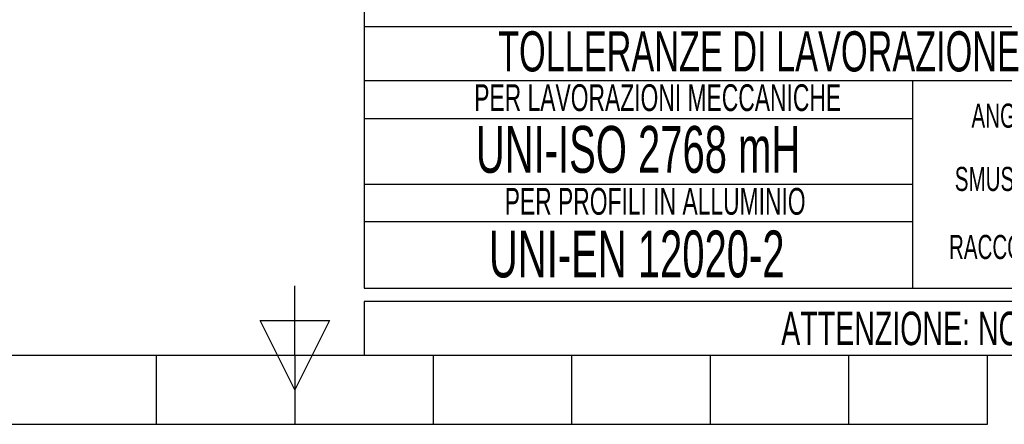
# Model space of a CAD drawing. Header units: millimetres. Extents: x 0 to 420, y 0 to 297.
# Tile 9 of 32: x 189 to 263, y 0 to 30. Entities that reach past the tile are written whole.
import ezdxf
from ezdxf.enums import TextEntityAlignment as Align

# ---------------------------------------------------------------- set-up
doc = ezdxf.new("R2010")
doc.units = ezdxf.units.MM
doc.layers.add('CARTIGLIO', color=140, linetype='Continuous')
doc.styles.add('SLDTEXTSTYLE0', font='TXT', dxfattribs={"width": 0.6382978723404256})

# ---------------------------------------------------------------- blocks, each defined once
blk = doc.blocks.new('SW_NOTE_0_1')
at = {"layer": 'CARTIGLIO', "color": 0, "insert": (85.40558510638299, 3.222669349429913), "char_height": 2.5, "attachment_point": 2, "style": 'SLDTEXTSTYLE0'}
blk.add_mtext("ATTENZIONE: NON INTERPRETARE IL DISEGNO. IN CASO DI QUOTE MANCANTI O POCO CHIARE CONSULTARE L'UFFICIO TECNICO", dxfattribs=at)
blk = doc.blocks.new('SW_NOTE_0_14')
at = {"layer": 'CARTIGLIO', "color": 0, "insert": (6.67819148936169, 2.320321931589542), "char_height": 1.8, "attachment_point": 2, "style": 'SLDTEXTSTYLE0'}
blk.add_mtext("ANGOLO ±10'", dxfattribs=at)
blk = doc.blocks.new('SW_NOTE_0_15')
at = {"layer": 'CARTIGLIO', "color": 0, "insert": (23.93617021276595, 3.867203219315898), "char_height": 3, "attachment_point": 2, "style": 'SLDTEXTSTYLE0'}
blk.add_mtext('TOLLERANZE DI LAVORAZIONE', dxfattribs=at)
blk = doc.blocks.new('SW_NOTE_0_19')
at = {"layer": 'CARTIGLIO', "color": 0, "insert": (7.587765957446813, 2.320321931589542), "char_height": 1.8, "attachment_point": 2, "style": 'SLDTEXTSTYLE0'}
blk.add_mtext('SMUSSO 0.5x45°', dxfattribs=at)
blk = doc.blocks.new('SW_NOTE_0_22')
at = {"layer": 'CARTIGLIO', "color": 0, "insert": (8.569148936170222, 2.320321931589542), "char_height": 1.8, "attachment_point": 2, "style": 'SLDTEXTSTYLE0'}
blk.add_mtext('RACCORDO R 0.5', dxfattribs=at)
blk = doc.blocks.new('SW_NOTE_0_23')
at = {"layer": 'CARTIGLIO', "color": 0, "insert": (18.30319148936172, 2.578135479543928), "char_height": 2, "attachment_point": 2, "style": 'SLDTEXTSTYLE0'}
blk.add_mtext('PER LAVORAZIONI MECCANICHE', dxfattribs=at)
blk = doc.blocks.new('SW_NOTE_0_24')
at = {"layer": 'CARTIGLIO', "color": 0, "insert": (15.68484042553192, 4.511737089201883), "char_height": 3.5, "attachment_point": 2, "style": 'SLDTEXTSTYLE0'}
blk.add_mtext('UNI-ISO 2768 mH', dxfattribs=at)
blk = doc.blocks.new('SW_NOTE_0_25')
at = {"layer": 'CARTIGLIO', "color": 0, "insert": (13.85638297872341, 2.578135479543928), "char_height": 2, "attachment_point": 2, "style": 'SLDTEXTSTYLE0'}
blk.add_mtext('PER PROFILI IN ALLUMINIO', dxfattribs=at)
blk = doc.blocks.new('SW_NOTE_0_26')
at = {"layer": 'CARTIGLIO', "color": 0, "insert": (14.05585106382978, 4.511737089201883), "char_height": 3.5, "attachment_point": 2, "style": 'SLDTEXTSTYLE0'}
blk.add_mtext('UNI-EN 12020-2', dxfattribs=at)
blk = doc.blocks.new('Cartiglio ALUSIC')
at = {"layer": 'CARTIGLIO'}
for p, q in [((113.971100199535, 149.9990413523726), (113.971100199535, 94.99904135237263)), ((113.971100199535, 114.5498549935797), (173.971100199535, 114.5498549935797)), ((113.971100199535, 114.5498549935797), (113.971100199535, 94.99904135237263)), ((173.9571410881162, 110.4900006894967), (113.9571410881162, 110.4900006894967)), ((154.9806365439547, 94.99904135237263), (154.9806365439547, 110.4900006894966)), ((113.971100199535, 107.6716313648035), (154.9806365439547, 107.6716313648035)), ((154.9806365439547, 102.7445210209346), (113.971100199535, 102.7445210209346)), ((113.9850593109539, 99.96496483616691), (154.9945956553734, 99.96496483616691)), ((113.971100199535, 94.99904135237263), (173.971100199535, 94.99904135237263)), ((313.621100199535, 93.99904135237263), (113.971100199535, 93.99904135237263)), ((113.971100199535, 93.99904135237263), (113.971100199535, 89.99904135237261)), ((113.971100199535, 89.99904135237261), (313.621100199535, 89.99904135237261))]:
    blk.add_line(p, q, dxfattribs=at)
at = {"layer": 'CARTIGLIO', "linetype": 'Continuous'}
blk.add_line((113.9695322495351, 89.99904135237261), (313.621100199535, 89.99904135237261), dxfattribs=at)
at = {"layer": 'CARTIGLIO', "color": 140}
for name, p in [('SW_NOTE_0_15', (119.5374520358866, 110.3183836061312)), ('SW_NOTE_0_23', (117.6003680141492, 107.6481432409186)), ('SW_NOTE_0_14', (157.5950277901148, 106.4612057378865)), ('SW_NOTE_0_24', (118.7522918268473, 102.6005131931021)), ('SW_NOTE_0_19', (156.6725276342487, 101.7341689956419)), ('SW_NOTE_0_25', (121.8587729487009, 99.90266357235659)), ('SW_NOTE_0_26', (120.2859705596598, 94.78943414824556)), ('SW_NOTE_0_22', (155.6312777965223, 96.6517264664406)), ('SW_NOTE_0_1', (127.6311861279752, 90.01640253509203))]:
    blk.add_blockref(name, p, dxfattribs=at)
at = {"layer": 'CARTIGLIO', "color": 140, "style": 'SLDTEXTSTYLE0', "width": 0.6382978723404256}
for tag, height, p in [('AUTOATTR1', 3.5, (223.449403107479, 133.7003798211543)), ('AUTOATTR2', 3.5, (221.9290871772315, 127.4217635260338)), ('AUTOATTR11', 3.5, (224.1674900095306, 121.4105734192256)), ('AUTOATTR8', 4, (219.2444208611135, 110.0025032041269)), ('AUTOATTR9', 4, (218.1221976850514, 100.4234402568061)), ('AUTOATTR0', 4, (249.0325362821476, 100.3118048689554))]:
    blk.add_attdef(tag, text='', height=height, dxfattribs=at).set_placement(p, align=Align.TOP_CENTER)
at = {"layer": 'CARTIGLIO', "color": 140}
for tag in ['AUTOATTR13', 'AUTOATTR12', 'AUTOATTR10', 'AUTOATTR7', 'AUTOATTR6', 'AUTOATTR5', 'AUTOATTR4', 'AUTOATTR3']:
    blk.add_attdef(tag, (0, 0), '', height=4, dxfattribs=at)

msp = doc.modelspace()

# ---------------------------------------------------------------- linework, layer by layer
at = {"layer": 'CARTIGLIO', "linetype": 'Continuous'}
for p, q in [((210.0037561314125, 5.171001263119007), (210.0037561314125, 10.34521728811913)), ((207.4166481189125, 7.758109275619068), (212.5908641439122, 7.758109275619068)), ((210.0037561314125, 2.583893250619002), (207.4166481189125, 7.758109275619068)), ((212.5908641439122, 7.758109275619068), (210.0037561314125, 2.583893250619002)), ((5.180115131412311, 5.171001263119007), (414.8273971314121, 5.171001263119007)), ((199.6553240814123, -0.003214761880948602), (199.6553240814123, 5.171001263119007)), ((210.0037561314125, 5.171001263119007), (210.0037561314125, -0.003214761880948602)), ((215.1758291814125, 5.171001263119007), (414.8273971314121, 5.171001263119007)), ((220.3521881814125, -0.003214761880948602), (220.3521881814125, 5.171001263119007)), ((230.7006202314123, -0.003214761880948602), (230.7006202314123, 5.171001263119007)), ((241.0490522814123, -0.003214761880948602), (241.0490522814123, 5.171001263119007)), ((251.3974843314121, -0.003214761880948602), (251.3974843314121, 5.171001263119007)), ((261.7459163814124, -0.003214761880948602), (261.7459163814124, 5.171001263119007)), ((158.2615958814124, -0.003214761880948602), (261.7459163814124, -0.003214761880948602))]:
    msp.add_line(p, q, dxfattribs=at)
at = {"layer": 'CARTIGLIO'}
msp.add_line((215.1773971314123, 5.171001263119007), (414.8273971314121, 5.171001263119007), dxfattribs=at)

# ---------------------------------------------------------------- block references
msp.add_blockref('Cartiglio ALUSIC', (101.206296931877, -84.82804008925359), dxfattribs=at)

doc.saveas('drawing.dxf')
